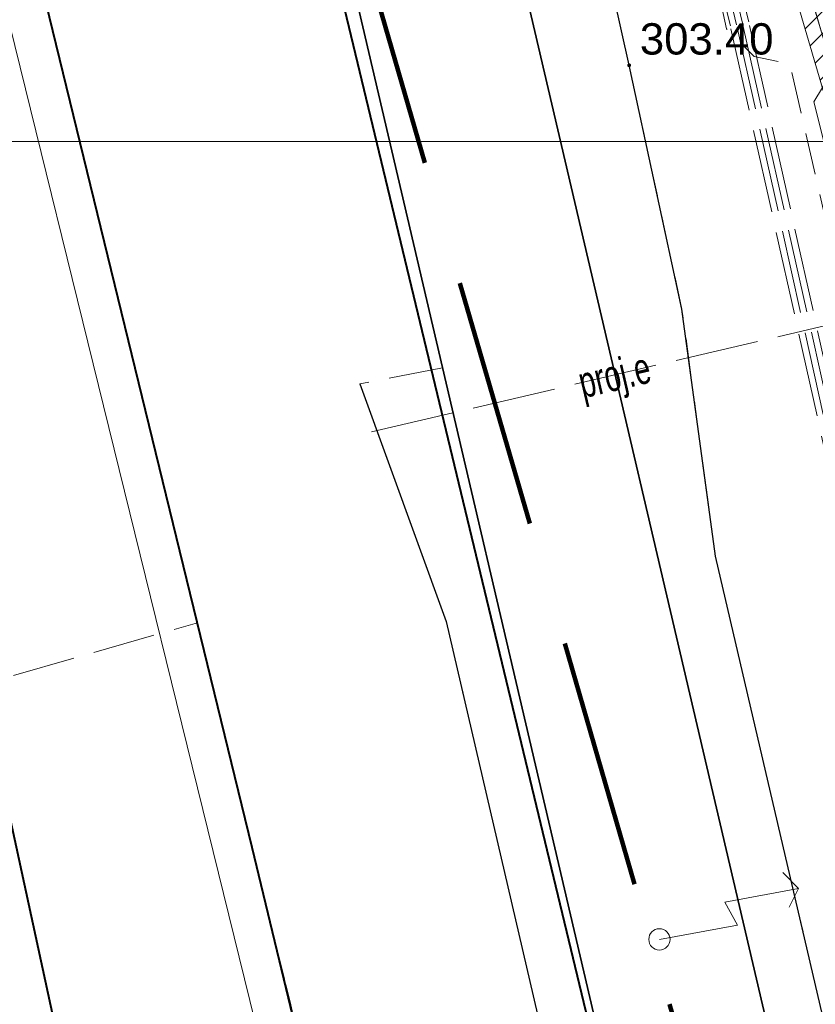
# Model space of a CAD drawing. Header units: metres. Extents: x 6567444 to 13135881, y 5574237 to 11149086.
# Tile 30 of 191: x 6567814 to 6567833, y 5574479 to 5574503. Entities that reach past the tile are written whole.
import ezdxf
from ezdxf.enums import TextEntityAlignment as Align

# ---------------------------------------------------------------- set-up
doc = ezdxf.new("R2010")
doc.units = ezdxf.units.M
for name, pattern in [('2.0_1.0', [3, 2, -1]), ('L_0_03', [1, 0.5, -0.5]), ('L_0_04', [1.5, 1, -0.5]), ('L_0_06', [2, 1.5, -0.5]), ('L_2_50', [2.5, 2, -0.5])]:
    doc.linetypes.add(name, pattern=pattern)
for name, color, linetype, lineweight in [('EGB_DzialkaEwidencyjna', 7, 'Continuous', 18), ('EGB_Klasouzytek', 92, 'Continuous', 18), ('EGB_KonturUzytkuGruntowego', 92, 'Continuous', 18), ('GES_InneUrzadzeniaTowarzyszace_P', 7, 'Continuous', 18), ('GES_PrzewodElektroenergetyczny', 1, 'Continuous', 18), ('GES_PrzewodElektroenergetyczny_Projektowany', 7, 'Continuous', 18), ('GES_PrzewodKanalizacyjny_Projektowany', 7, 'Continuous', 18), ('MP_LINIE_REGULAC', 135, 'Continuous', 40), ('OT_Komunikacja', 7, 'Continuous', 18), ('OTRS', 7, 'Continuous', 13), ('OTRS_O', 7, 'Continuous', 20), ('PARRA', 7, 'Continuous', 13), ('Z_ZAKRES', 214, 'Continuous', 90)]:
    doc.layers.add(name, color=color, linetype=linetype, lineweight=lineweight)
doc.layers.add('FORMA - Arch 01 - PZT 1 Strefy', color=7, linetype='Continuous')
doc.styles.add('BDOT', font='arial.ttf', dxfattribs={"width": 0.9})
doc.styles.get("Standard").update_dxf_attribs({"font": 'arial.ttf'})
doc.linetypes.add('MPNLZ', pattern='A,6,-2,[35,msgB.shx,S=0.016,R=0,X=-1,Y=0],6', length=14)
pattern_1 = [(45, (0, 0), (-0.265165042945, 0.265165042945), [])]

# ---------------------------------------------------------------- blocks, each defined once
blk = doc.blocks.new('other_SUPY')
at = {"color": 0, "linetype": 'Continuous', "lineweight": 18, "flags": 128}
for points in [[(-1.2, 7), (-2.1, 6.4)], [(0, 0), (0, 3.8), (-1.2, 3.4), (-1.2, 7)], [(-1.2, 7), (-0.4, 6.4)]]:
    blk.add_lwpolyline(points, dxfattribs=at)
at = {"color": 0, "linetype": 'Continuous', "lineweight": 18}
blk.add_circle((0, 0), 0.51, dxfattribs=at)
blk = doc.blocks.new('OTRS')
at = {"layer": 'OTRS', "color": 0, "lineweight": -3, "const_width": 0.09}
blk.add_lwpolyline([(-0.045, 0, 1), (0.045, 0, 1)], format="xyb", close=True, dxfattribs=at)
at = {"layer": 'OTRS_O', "color": 0, "style": 'BDOT'}
blk.add_attdef('RZEDNA', (0.514, 0.515), '', height=1.5, dxfattribs=at)
blk = doc.blocks.new('_MDCP')
at = {"layer": 'EGB_DzialkaEwidencyjna', "linetype": 'Continuous', "lineweight": 18}
for p, q in [((6567824.481, 5574464.633), (6567815.129, 5574502.867)), ((6567815.129, 5574502.867), (6567824.481, 5574464.633))]:
    blk.add_line(p, q, dxfattribs=at)
at = {"layer": 'EGB_Klasouzytek', "lineweight": 18}
for points in [[(6567799.496, 5574570.502), (6567805.83, 5574540.63), (6567812.91, 5574512.76), (6567813.39, 5574510.85), (6567815.07, 5574503.11), (6567824.54, 5574464.39), (6567837.97, 5574408.39), (6567843.288, 5574339.737)], [(6567843.288, 5574339.738), (6567840.22, 5574379.37), (6567837.97, 5574408.39), (6567824.54, 5574464.39), (6567815.07, 5574503.11), (6567813.39, 5574510.85), (6567812.91, 5574512.76), (6567809.64, 5574533.63), (6567810.66, 5574545.93), (6567811.96, 5574548.85), (6567814.7, 5574549.3), (6567819.81, 5574551.02), (6567841.64, 5574556.2), (6567848.19, 5574557.83), (6567849.51, 5574552.26), (6567830.11, 5574547.72), (6567829, 5574518.49), (6567851.37, 5574441.53), (6567857.95, 5574413.39), (6567862.49, 5574380.1), (6567864.17, 5574367.81), (6567869.98, 5574345.11), (6567862.17, 5574342.99), (6567862.141, 5574342.197)]]:
    blk.add_lwpolyline(points, dxfattribs=at)
at = {"layer": 'EGB_KonturUzytkuGruntowego', "linetype": 'L_0_03', "lineweight": 18}
for points in [[(6567799.496, 5574570.502), (6567805.83, 5574540.63), (6567812.91, 5574512.76), (6567813.39, 5574510.85), (6567815.07, 5574503.11), (6567824.54, 5574464.39), (6567837.97, 5574408.39), (6567840.22, 5574379.37), (6567843.288, 5574339.738)], [(6567843.288, 5574339.738), (6567840.22, 5574379.37), (6567837.97, 5574408.39), (6567824.54, 5574464.39), (6567815.07, 5574503.11), (6567813.39, 5574510.85), (6567812.91, 5574512.76), (6567809.64, 5574533.63), (6567810.66, 5574545.93), (6567811.96, 5574548.85), (6567814.7, 5574549.3), (6567819.81, 5574551.02), (6567841.64, 5574556.2), (6567848.19, 5574557.83), (6567849.51, 5574552.26), (6567830.11, 5574547.72), (6567829, 5574518.49), (6567851.37, 5574441.53), (6567857.95, 5574413.39), (6567862.49, 5574380.1), (6567864.17, 5574367.81), (6567869.98, 5574345.11), (6567862.17, 5574342.99), (6567862.141, 5574342.197)]]:
    blk.add_lwpolyline(points, dxfattribs=at)
at = {"layer": 'GES_PrzewodElektroenergetyczny', "color": 1, "linetype": 'Continuous', "lineweight": 18, "flags": 128}
blk.add_lwpolyline([(6567839.429, 5574557.634), (6567843.814, 5574538.959), (6567847.225, 5574531.413), (6567849.054, 5574530.594), (6567849.634, 5574529.929), (6567849.99, 5574528.845), (6567850.111, 5574525.986), (6567849.4, 5574523.295), (6567833.849, 5574501.642), (6567833.428, 5574500.948), (6567842.057, 5574466.646), (6567837.363, 5574465.727), (6567836.904, 5574465.072), (6567825.838, 5574462.038), (6567824.032, 5574462.668), (6567814.032, 5574503.304), (6567812.705, 5574511.261)], dxfattribs=at)
at = {"layer": 'GES_PrzewodElektroenergetyczny_Projektowany', "color": 1, "linetype": 'L_2_50', "lineweight": 18}
for points in [[(6567862.97, 5574345.7), (6567860.87, 5574363.89), (6567859.4, 5574369.85), (6567857.55, 5574384.66), (6567852.95, 5574407.66), (6567856.75, 5574413.96), (6567850.78, 5574439.79), (6567845.68, 5574439.84), (6567840.19, 5574462.85), (6567835.66, 5574481.07), (6567834.95, 5574484.54), (6567834.05, 5574490.99), (6567831.43, 5574502.77), (6567830.63, 5574506.04)], [(6567863.13, 5574345.65), (6567861.02, 5574363.92), (6567859.55, 5574369.88), (6567857.7, 5574384.68), (6567853.11, 5574407.63), (6567856.91, 5574413.93), (6567850.9, 5574439.94), (6567845.79, 5574439.99), (6567840.33, 5574462.89), (6567835.8, 5574481.1), (6567835.1, 5574484.56), (6567834.2, 5574491.02), (6567831.58, 5574502.8), (6567830.78, 5574506.07)], [(6567863.28, 5574345.6), (6567861.17, 5574363.95), (6567859.7, 5574369.91), (6567857.85, 5574384.71), (6567853.27, 5574407.6), (6567857.07, 5574413.91), (6567851.02, 5574440.09), (6567845.91, 5574440.13), (6567840.48, 5574462.92), (6567835.95, 5574481.13), (6567835.25, 5574484.59), (6567834.35, 5574491.04), (6567831.72, 5574502.84), (6567830.92, 5574506.11)], [(6567863.44, 5574345.55), (6567861.32, 5574363.97), (6567859.85, 5574369.93), (6567858, 5574384.73), (6567853.42, 5574407.58), (6567857.22, 5574413.88), (6567851.14, 5574440.24), (6567846.03, 5574440.28), (6567840.62, 5574462.96), (6567836.09, 5574481.17), (6567835.4, 5574484.61), (6567834.5, 5574491.07), (6567831.87, 5574502.87), (6567831.07, 5574506.14)]]:
    blk.add_lwpolyline(points, dxfattribs=at)
at = {"layer": 'GES_PrzewodElektroenergetyczny_Projektowany', "color": 1, "linetype": 'L_2_50', "lineweight": 18, "flags": 128}
blk.add_lwpolyline([(6567822.83, 5574493.04), (6567834.47, 5574495.77)], dxfattribs=at)
at = {"layer": 'GES_PrzewodKanalizacyjny_Projektowany', "color": 36, "linetype": 'L_0_06', "lineweight": 18}
blk.add_lwpolyline([(6567808.482, 5574485.546), (6567818.66, 5574488.47)], dxfattribs=at)
at = {"layer": 'MP_LINIE_REGULAC', "linetype": 'Continuous'}
for points in [[(6567936.85, 5574576.14), (6567822.725, 5574553.2), (6567807.758, 5574533.041), (6567819.961, 5574483.091), (6567828.37, 5574448.208)], [(6567837.155, 5574338.938), (6567830.301, 5574410.488), (6567815.244, 5574478.805), (6567809.616, 5574504.76)]]:
    blk.add_lwpolyline(points, dxfattribs=at)
at = {"layer": 'MP_LINIE_REGULAC', "linetype": 'MPNLZ', "flags": 128}
blk.add_lwpolyline([(6567850.203, 5574340.64), (6567845.014, 5574408.349), (6567815.314, 5574531.714), (6567826.921, 5574548.2), (6567848.668, 5574553.025)], dxfattribs=at)
at = {"layer": 'OT_Komunikacja', "color": 7, "linetype": 'Continuous', "lineweight": 25, "flags": 128}
for points in [[(6567856.09, 5574372.83), (6567857, 5574372.9), (6567856.31, 5574378.9), (6567855.79, 5574382.87), (6567855.18, 5574386.83), (6567854.51, 5574390.76), (6567853.78, 5574394.71), (6567853.05, 5574398.63), (6567852.19, 5574402.6), (6567849.76, 5574413.26), (6567845.96, 5574431.22), (6567840.92, 5574450.67), (6567838.96, 5574456.25), (6567831.07, 5574490.06), (6567830.27, 5574495.98), (6567829, 5574501.83), (6567827.92, 5574506.7)], [(6567822.55, 5574494.19), (6567824.62, 5574488.5), (6567832.48, 5574454.68), (6567833.14, 5574448.88)]]:
    blk.add_lwpolyline(points, dxfattribs=at)
at = {"layer": 'OT_Komunikacja', "color": 7, "linetype": 'Continuous', "lineweight": 35}
for points in [[(6567821.69, 5574506.72), (6567844.97, 5574407.21), (6567845.53, 5574404.75), (6567846.07, 5574402.32), (6567847.1, 5574397.41), (6567847.57, 5574394.98), (6567847.771, 5574393.56), (6567848.45, 5574390.06), (6567848.87, 5574387.58), (6567849.27, 5574385.1), (6567849.64, 5574382.63), (6567850, 5574380.17), (6567850.33, 5574377.66), (6567850.64, 5574375.19), (6567851.22, 5574370.13), (6567851.46, 5574367.75), (6567851.69, 5574365.27), (6567851.9, 5574362.77), (6567852.1, 5574360.28), (6567852.26, 5574357.8)], [(6567825.64, 5574507.36), (6567848.98, 5574407.6), (6567849.55, 5574405.16), (6567850.09, 5574402.71), (6567850.6, 5574400.27), (6567851.1, 5574397.82), (6567851.58, 5574395.37), (6567852.04, 5574392.91), (6567852.48, 5574390.43), (6567852.89, 5574387.97), (6567853.29, 5574385.49), (6567853.67, 5574383.03), (6567854.02, 5574380.55), (6567854.35, 5574378.08), (6567854.66, 5574375.6), (6567854.97, 5574373.1), (6567855.23, 5574370.61), (6567855.48, 5574368.14), (6567855.71, 5574365.66), (6567855.92, 5574363.17), (6567856.1, 5574360.65), (6567856.28, 5574358.16)]]:
    blk.add_lwpolyline(points, dxfattribs=at)
at = {"layer": 'OT_Komunikacja', "color": 7, "linetype": 'L_0_04', "lineweight": 18, "flags": 128}
blk.add_lwpolyline([(6567947.515, 5574455.698), (6567948.396, 5574450.424), (6567948.648, 5574448.732), (6567948.975, 5574446.476), (6567949.265, 5574444.281), (6567949.478, 5574440.508), (6567949.478, 5574438.827), (6567949.548, 5574436.345), (6567949.466, 5574434.494), (6567949.331, 5574431.506), (6567949.013, 5574428.567), (6567948.397, 5574424.452), (6567947.845, 5574421.592), (6567946.958, 5574417.848), (6567946.194, 5574415.206), (6567944.955, 5574411.463), (6567944.22, 5574409.565), (6567943.335, 5574407.431), (6567941.896, 5574404.446), (6567940.723, 5574402.331), (6567939.781, 5574400.677), (6567938.516, 5574398.665), (6567936.744, 5574396.084), (6567934.465, 5574393.243), (6567932.327, 5574390.844), (6567928.971, 5574387.543), (6567926.7, 5574385.54), (6567925.032, 5574384.195), (6567923.337, 5574382.935), (6567920.797, 5574381.179), (6567917.606, 5574379.366), (6567914.527, 5574377.737), (6567911.816, 5574376.502), (6567909.558, 5574375.579), (6567907.269, 5574374.816), (6567903.606, 5574373.672), (6567899.382, 5574372.528), (6567894.891, 5574371.274), (6567878.894, 5574366.917), (6567867.949, 5574363.87), (6567863.154, 5574362.61), (6567857.11, 5574361.35), (6567856.863, 5574364.456), (6567856.582, 5574368.039), (6567856.09, 5574372.83), (6567857, 5574372.9), (6567856.31, 5574378.9), (6567855.79, 5574382.87), (6567855.18, 5574386.83), (6567854.51, 5574390.76), (6567853.78, 5574394.71), (6567853.05, 5574398.63), (6567852.19, 5574402.6), (6567849.76, 5574413.26), (6567849.89, 5574414.22), (6567851.83, 5574414.67), (6567851.37, 5574416.66), (6567854.58, 5574417.42), (6567850.88, 5574432.39), (6567845.96, 5574431.22), (6567840.92, 5574450.67), (6567838.96, 5574456.25), (6567831.07, 5574490.06), (6567830.27, 5574495.98), (6567829, 5574501.83), (6567827.92, 5574506.7), (6567826.86, 5574511.56), (6567826.08, 5574515.52), (6567825.4, 5574519.47), (6567824.95, 5574522.44), (6567824.5, 5574526.43), (6567824.25, 5574529.43), (6567824.08, 5574532.42), (6567824.01, 5574536.4), (6567824.25, 5574539.41), (6567825.44, 5574545.29), (6567826.09, 5574547.18), (6567826.92, 5574548.98), (6567827.87, 5574550.71), (6567829, 5574552.37), (6567849.24, 5574556.86), (6567847.84, 5574562.43), (6567850.42, 5574563.07), (6567851, 5574562.82), (6567857.08, 5574558.64), (6567878.36, 5574563.51), (6567907.32, 5574570.28), (6567907.73, 5574567.88), (6567878.94, 5574561.2), (6567857.62, 5574556.33), (6567833.07, 5574550.68), (6567832.17, 5574550.48), (6567830.79, 5574549.8), (6567829.67, 5574548.79), (6567828.68, 5574547.02), (6567827.68, 5574544.22), (6567827.06, 5574541.37), (6567826.61, 5574538.33), (6567826.47, 5574535.3), (6567826.62, 5574531.27), (6567826.93, 5574527.32), (6567827.29, 5574523.8), (6567827.81, 5574520.34), (6567828.64, 5574515.44), (6567829.22, 5574512.47), (6567831.34, 5574502.7), (6567832, 5574502.04), (6567832.86, 5574501.86), (6567835.48, 5574490.39), (6567838.69, 5574476.72), (6567840.94, 5574477.22), (6567842.1, 5574472.29), (6567839.84, 5574471.76), (6567843.24, 5574457.14), (6567846.41, 5574443.89), (6567846.82, 5574442.27), (6567847.04, 5574441.61), (6567847.42, 5574441.08), (6567847.97, 5574440.71), (6567848.63, 5574440.56), (6567849.32, 5574440.61), (6567851.19, 5574441.04), (6567854.02, 5574429.39), (6567857.72, 5574414.07), (6567855.38, 5574413.53), (6567854.43, 5574412.7), (6567853.63, 5574411.68), (6567853.17, 5574410.72), (6567853.12, 5574409.71), (6567854.26, 5574404.84), (6567855.51, 5574399), (6567857.01, 5574391.2), (6567857.79, 5574386.18), (6567858.35, 5574382.21), (6567859.02, 5574377.27), (6567859.909, 5574368.887), (6567860.055, 5574367.78), (6567860.402, 5574366.895), (6567861.348, 5574365.757), (6567862.743, 5574365.112), (6567863.812, 5574364.983), (6567864.873, 5574365.082), (6567875.385, 5574368.045), (6567887.169, 5574371.344), (6567894.86, 5574373.433), (6567904.193, 5574375.979), (6567909.986, 5574377.842), (6567913.714, 5574379.575), (6567916.29, 5574380.93), (6567919.833, 5574382.929), (6567921.94, 5574384.465), (6567924.837, 5574386.597), (6567926.974, 5574388.488), (6567928.91, 5574390.273), (6567932.797, 5574394.443), (6567936.263, 5574399.014), (6567938.789, 5574403.047), (6567940.719, 5574406.619), (6567942.6, 5574410.97), (6567944.237, 5574415.951), (6567945.095, 5574418.932), (6567946.005, 5574422.667), (6567946.916, 5574428.255), (6567947.357, 5574433.537), (6567947.446, 5574438.626), (6567947.184, 5574444.294), (6567946.685, 5574448.233), (6567946.054, 5574452.175), (6567945.029, 5574458.386), (6567942.856, 5574469.729), (6567945.871, 5574465.435)], close=True, dxfattribs=at)
at = {"layer": 'OT_Komunikacja', "color": 7, "linetype": 'L_0_06', "lineweight": 18, "flags": 128}
blk.add_lwpolyline([(6567824.531, 5574494.574), (6567833.484, 5574456.306), (6567835.155, 5574449.164), (6567833.14, 5574448.88), (6567832.48, 5574454.68), (6567824.62, 5574488.5), (6567822.55, 5574494.19)], close=True, dxfattribs=at)
at = {"layer": 'PARRA'}
for points in [[(6567600, 5574500), (6567600, 5574750), (6568000, 5574750), (6568000, 5574500)], [(6567600, 5574250), (6567600, 5574500), (6568000, 5574500), (6568000, 5574250)]]:
    blk.add_lwpolyline(points, close=True, dxfattribs=at)
at = {"layer": 'Z_ZAKRES', "linetype": '2.0_1.0', "lineweight": 140, "ltscale": 3}
blk.add_lwpolyline([(6567820.407, 5574555.719), (6567847.232, 5574561.997), (6567929.356, 5574581.206), (6567956.443, 5574443.911), (6567955.827, 5574425.481), (6567951.015, 5574407.07), (6567933.777, 5574381.866), (6567907.312, 5574367.318), (6567855.739, 5574355.65), (6567852.582, 5574378.747), (6567848.105, 5574411.572), (6567841.693, 5574438.994), (6567818.946, 5574517.253)], close=True, dxfattribs=at)
at = {"layer": 'GES_InneUrzadzeniaTowarzyszace_P', "linetype": 'Continuous', "xscale": 0.4999999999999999, "yscale": 0.4999999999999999, "zscale": 0.5, "rotation": 280.3277182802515}
blk.add_blockref('other_SUPY', (6567829.73, 5574480.88), dxfattribs=at)
at = {"layer": 'OTRS', "xscale": 0.5, "yscale": 0.5, "zscale": 0.5}
blk.add_blockref('OTRS', (6567829.003, 5574501.827, 303.404), dxfattribs=at).add_auto_attribs({'RZEDNA': '303.40'})
at = {"layer": 'GES_PrzewodElektroenergetyczny_Projektowany', "color": 1, "lineweight": 15, "width": 0.66}
blk.add_text('proj.e', height=0.75, rotation=-346.8, dxfattribs=at).set_placement((6567828.65, 5574494.405), align=Align.MIDDLE_CENTER)
blk = doc.blocks.new('PR1183 Chorzów Metalowców V09_TT')
at = {"layer": 'FORMA - Arch 01 - PZT 1 Strefy', "linetype": 'Continuous', "lineweight": 0, "true_color": 0x577933}
h = blk.add_hatch(dxfattribs=at)
h.set_pattern_fill('ANSI31', color=77, scale=3, style=0)
h.set_pattern_definition(pattern_1)
h.paths.add_polyline_path([(6567829, 5574517.24), (6567842.398, 5574471.118), (6567844.165, 5574471.632), (6567846.931, 5574462.111), (6567846.967, 5574484.472), (6567835.736, 5574536.73), (6567846.642, 5574539.074), (6567844.864, 5574547.35), (6567918.571, 5574563.191), (6567935.605, 5574483.933), (6567930.975, 5574476.768), (6567931.227, 5574475.595), (6567933.57, 5574476.098, 0.216609), (6567938.884, 5574480.085), (6567921.55, 5574567.86), (6567849.267, 5574550.953), (6567830.11, 5574546.47)])
blk = doc.blocks.new('GE.I.6640.1.468.2024_MDCP_dodatkowe pomiary_12.03.2026')
at = {"layer": 'EGB_DzialkaEwidencyjna', "linetype": 'Continuous', "lineweight": 18}
for p, q in [((6567824.481, 5574464.633), (6567815.129, 5574502.867)), ((6567815.129, 5574502.867), (6567824.481, 5574464.633))]:
    blk.add_line(p, q, dxfattribs=at)
at = {"layer": 'EGB_Klasouzytek', "lineweight": 18}
for points in [[(6567799.496, 5574570.502), (6567805.83, 5574540.63), (6567812.91, 5574512.76), (6567813.39, 5574510.85), (6567815.07, 5574503.11), (6567824.54, 5574464.39), (6567837.97, 5574408.39), (6567843.288, 5574339.737)], [(6567843.288, 5574339.738), (6567840.22, 5574379.37), (6567837.97, 5574408.39), (6567824.54, 5574464.39), (6567815.07, 5574503.11), (6567813.39, 5574510.85), (6567812.91, 5574512.76), (6567809.64, 5574533.63), (6567810.66, 5574545.93), (6567811.96, 5574548.85), (6567814.7, 5574549.3), (6567819.81, 5574551.02), (6567841.64, 5574556.2), (6567848.19, 5574557.83), (6567849.51, 5574552.26), (6567830.11, 5574547.72), (6567829, 5574518.49), (6567851.37, 5574441.53), (6567857.95, 5574413.39), (6567862.49, 5574380.1), (6567864.17, 5574367.81), (6567869.98, 5574345.11), (6567862.17, 5574342.99), (6567862.141, 5574342.197)]]:
    blk.add_lwpolyline(points, dxfattribs=at)
at = {"layer": 'EGB_KonturUzytkuGruntowego', "linetype": 'L_0_03', "lineweight": 18}
for points in [[(6567799.496, 5574570.502), (6567805.83, 5574540.63), (6567812.91, 5574512.76), (6567813.39, 5574510.85), (6567815.07, 5574503.11), (6567824.54, 5574464.39), (6567837.97, 5574408.39), (6567840.22, 5574379.37), (6567843.288, 5574339.738)], [(6567843.288, 5574339.738), (6567840.22, 5574379.37), (6567837.97, 5574408.39), (6567824.54, 5574464.39), (6567815.07, 5574503.11), (6567813.39, 5574510.85), (6567812.91, 5574512.76), (6567809.64, 5574533.63), (6567810.66, 5574545.93), (6567811.96, 5574548.85), (6567814.7, 5574549.3), (6567819.81, 5574551.02), (6567841.64, 5574556.2), (6567848.19, 5574557.83), (6567849.51, 5574552.26), (6567830.11, 5574547.72), (6567829, 5574518.49), (6567851.37, 5574441.53), (6567857.95, 5574413.39), (6567862.49, 5574380.1), (6567864.17, 5574367.81), (6567869.98, 5574345.11), (6567862.17, 5574342.99), (6567862.141, 5574342.197)]]:
    blk.add_lwpolyline(points, dxfattribs=at)
at = {"layer": 'GES_PrzewodElektroenergetyczny', "color": 1, "linetype": 'Continuous', "lineweight": 18, "flags": 128}
blk.add_lwpolyline([(6567839.429, 5574557.634), (6567843.814, 5574538.959), (6567847.225, 5574531.413), (6567849.054, 5574530.594), (6567849.634, 5574529.929), (6567849.99, 5574528.845), (6567850.111, 5574525.986), (6567849.4, 5574523.295), (6567833.849, 5574501.642), (6567833.428, 5574500.948), (6567842.057, 5574466.646), (6567837.363, 5574465.727), (6567836.904, 5574465.072), (6567825.838, 5574462.038), (6567824.032, 5574462.668), (6567814.032, 5574503.304), (6567812.705, 5574511.261)], dxfattribs=at)
at = {"layer": 'GES_PrzewodElektroenergetyczny_Projektowany', "color": 1, "linetype": 'L_2_50', "lineweight": 18}
for points in [[(6567862.97, 5574345.7), (6567860.87, 5574363.89), (6567859.4, 5574369.85), (6567857.55, 5574384.66), (6567852.95, 5574407.66), (6567856.75, 5574413.96), (6567850.78, 5574439.79), (6567845.68, 5574439.84), (6567840.19, 5574462.85), (6567835.66, 5574481.07), (6567834.95, 5574484.54), (6567834.05, 5574490.99), (6567831.43, 5574502.77), (6567830.63, 5574506.04)], [(6567863.13, 5574345.65), (6567861.02, 5574363.92), (6567859.55, 5574369.88), (6567857.7, 5574384.68), (6567853.11, 5574407.63), (6567856.91, 5574413.93), (6567850.9, 5574439.94), (6567845.79, 5574439.99), (6567840.33, 5574462.89), (6567835.8, 5574481.1), (6567835.1, 5574484.56), (6567834.2, 5574491.02), (6567831.58, 5574502.8), (6567830.78, 5574506.07)], [(6567863.28, 5574345.6), (6567861.17, 5574363.95), (6567859.7, 5574369.91), (6567857.85, 5574384.71), (6567853.27, 5574407.6), (6567857.07, 5574413.91), (6567851.02, 5574440.09), (6567845.91, 5574440.13), (6567840.48, 5574462.92), (6567835.95, 5574481.13), (6567835.25, 5574484.59), (6567834.35, 5574491.04), (6567831.72, 5574502.84), (6567830.92, 5574506.11)], [(6567863.44, 5574345.55), (6567861.32, 5574363.97), (6567859.85, 5574369.93), (6567858, 5574384.73), (6567853.42, 5574407.58), (6567857.22, 5574413.88), (6567851.14, 5574440.24), (6567846.03, 5574440.28), (6567840.62, 5574462.96), (6567836.09, 5574481.17), (6567835.4, 5574484.61), (6567834.5, 5574491.07), (6567831.87, 5574502.87), (6567831.07, 5574506.14)]]:
    blk.add_lwpolyline(points, dxfattribs=at)
at = {"layer": 'GES_PrzewodElektroenergetyczny_Projektowany', "color": 1, "linetype": 'L_2_50', "lineweight": 18, "flags": 128}
blk.add_lwpolyline([(6567822.83, 5574493.04), (6567834.47, 5574495.77)], dxfattribs=at)
at = {"layer": 'GES_PrzewodKanalizacyjny_Projektowany', "color": 36, "linetype": 'L_0_06', "lineweight": 18}
blk.add_lwpolyline([(6567808.482, 5574485.546), (6567818.66, 5574488.47)], dxfattribs=at)
at = {"layer": 'MP_LINIE_REGULAC', "linetype": 'Continuous'}
for points in [[(6567936.85, 5574576.14), (6567822.725, 5574553.2), (6567807.758, 5574533.041), (6567819.961, 5574483.091), (6567828.37, 5574448.208)], [(6567837.155, 5574338.938), (6567830.301, 5574410.488), (6567815.244, 5574478.805), (6567809.616, 5574504.76)]]:
    blk.add_lwpolyline(points, dxfattribs=at)
at = {"layer": 'MP_LINIE_REGULAC', "linetype": 'MPNLZ', "flags": 128}
blk.add_lwpolyline([(6567850.203, 5574340.64), (6567845.014, 5574408.349), (6567815.314, 5574531.714), (6567826.921, 5574548.2), (6567848.668, 5574553.025)], dxfattribs=at)
at = {"layer": 'OT_Komunikacja', "color": 7, "linetype": 'Continuous', "lineweight": 25, "flags": 128}
for points in [[(6567856.09, 5574372.83), (6567857, 5574372.9), (6567856.31, 5574378.9), (6567855.79, 5574382.87), (6567855.18, 5574386.83), (6567854.51, 5574390.76), (6567853.78, 5574394.71), (6567853.05, 5574398.63), (6567852.19, 5574402.6), (6567849.76, 5574413.26), (6567845.96, 5574431.22), (6567840.92, 5574450.67), (6567838.96, 5574456.25), (6567831.07, 5574490.06), (6567830.27, 5574495.98), (6567829, 5574501.83), (6567827.92, 5574506.7)], [(6567822.55, 5574494.19), (6567824.62, 5574488.5), (6567832.48, 5574454.68), (6567833.14, 5574448.88)]]:
    blk.add_lwpolyline(points, dxfattribs=at)
at = {"layer": 'OT_Komunikacja', "color": 7, "linetype": 'Continuous', "lineweight": 35}
for points in [[(6567821.69, 5574506.72), (6567844.97, 5574407.21), (6567845.53, 5574404.75), (6567846.07, 5574402.32), (6567847.1, 5574397.41), (6567847.57, 5574394.98), (6567847.771, 5574393.56), (6567848.45, 5574390.06), (6567848.87, 5574387.58), (6567849.27, 5574385.1), (6567849.64, 5574382.63), (6567850, 5574380.17), (6567850.33, 5574377.66), (6567850.64, 5574375.19), (6567851.22, 5574370.13), (6567851.46, 5574367.75), (6567851.69, 5574365.27), (6567851.9, 5574362.77), (6567852.1, 5574360.28), (6567852.26, 5574357.8)], [(6567825.64, 5574507.36), (6567848.98, 5574407.6), (6567849.55, 5574405.16), (6567850.09, 5574402.71), (6567850.6, 5574400.27), (6567851.1, 5574397.82), (6567851.58, 5574395.37), (6567852.04, 5574392.91), (6567852.48, 5574390.43), (6567852.89, 5574387.97), (6567853.29, 5574385.49), (6567853.67, 5574383.03), (6567854.02, 5574380.55), (6567854.35, 5574378.08), (6567854.66, 5574375.6), (6567854.97, 5574373.1), (6567855.23, 5574370.61), (6567855.48, 5574368.14), (6567855.71, 5574365.66), (6567855.92, 5574363.17), (6567856.1, 5574360.65), (6567856.28, 5574358.16)]]:
    blk.add_lwpolyline(points, dxfattribs=at)
at = {"layer": 'OT_Komunikacja', "color": 7, "linetype": 'L_0_04', "lineweight": 18, "flags": 128}
blk.add_lwpolyline([(6567947.515, 5574455.698), (6567948.396, 5574450.424), (6567948.648, 5574448.732), (6567948.975, 5574446.476), (6567949.265, 5574444.281), (6567949.478, 5574440.508), (6567949.478, 5574438.827), (6567949.548, 5574436.345), (6567949.466, 5574434.494), (6567949.331, 5574431.506), (6567949.013, 5574428.567), (6567948.397, 5574424.452), (6567947.845, 5574421.592), (6567946.958, 5574417.848), (6567946.194, 5574415.206), (6567944.955, 5574411.463), (6567944.22, 5574409.565), (6567943.335, 5574407.431), (6567941.896, 5574404.446), (6567940.723, 5574402.331), (6567939.781, 5574400.677), (6567938.516, 5574398.665), (6567936.744, 5574396.084), (6567934.465, 5574393.243), (6567932.327, 5574390.844), (6567928.971, 5574387.543), (6567926.7, 5574385.54), (6567925.032, 5574384.195), (6567923.337, 5574382.935), (6567920.797, 5574381.179), (6567917.606, 5574379.366), (6567914.527, 5574377.737), (6567911.816, 5574376.502), (6567909.558, 5574375.579), (6567907.269, 5574374.816), (6567903.606, 5574373.672), (6567899.382, 5574372.528), (6567894.891, 5574371.274), (6567878.894, 5574366.917), (6567867.949, 5574363.87), (6567863.154, 5574362.61), (6567857.11, 5574361.35), (6567856.863, 5574364.456), (6567856.582, 5574368.039), (6567856.09, 5574372.83), (6567857, 5574372.9), (6567856.31, 5574378.9), (6567855.79, 5574382.87), (6567855.18, 5574386.83), (6567854.51, 5574390.76), (6567853.78, 5574394.71), (6567853.05, 5574398.63), (6567852.19, 5574402.6), (6567849.76, 5574413.26), (6567849.89, 5574414.22), (6567851.83, 5574414.67), (6567851.37, 5574416.66), (6567854.58, 5574417.42), (6567850.88, 5574432.39), (6567845.96, 5574431.22), (6567840.92, 5574450.67), (6567838.96, 5574456.25), (6567831.07, 5574490.06), (6567830.27, 5574495.98), (6567829, 5574501.83), (6567827.92, 5574506.7), (6567826.86, 5574511.56), (6567826.08, 5574515.52), (6567825.4, 5574519.47), (6567824.95, 5574522.44), (6567824.5, 5574526.43), (6567824.25, 5574529.43), (6567824.08, 5574532.42), (6567824.01, 5574536.4), (6567824.25, 5574539.41), (6567825.44, 5574545.29), (6567826.09, 5574547.18), (6567826.92, 5574548.98), (6567827.87, 5574550.71), (6567829, 5574552.37), (6567849.24, 5574556.86), (6567847.84, 5574562.43), (6567850.42, 5574563.07), (6567851, 5574562.82), (6567857.08, 5574558.64), (6567878.36, 5574563.51), (6567907.32, 5574570.28), (6567907.73, 5574567.88), (6567878.94, 5574561.2), (6567857.62, 5574556.33), (6567833.07, 5574550.68), (6567832.17, 5574550.48), (6567830.79, 5574549.8), (6567829.67, 5574548.79), (6567828.68, 5574547.02), (6567827.68, 5574544.22), (6567827.06, 5574541.37), (6567826.61, 5574538.33), (6567826.47, 5574535.3), (6567826.62, 5574531.27), (6567826.93, 5574527.32), (6567827.29, 5574523.8), (6567827.81, 5574520.34), (6567828.64, 5574515.44), (6567829.22, 5574512.47), (6567831.34, 5574502.7), (6567832, 5574502.04), (6567832.86, 5574501.86), (6567835.48, 5574490.39), (6567838.69, 5574476.72), (6567840.94, 5574477.22), (6567842.1, 5574472.29), (6567839.84, 5574471.76), (6567843.24, 5574457.14), (6567846.41, 5574443.89), (6567846.82, 5574442.27), (6567847.04, 5574441.61), (6567847.42, 5574441.08), (6567847.97, 5574440.71), (6567848.63, 5574440.56), (6567849.32, 5574440.61), (6567851.19, 5574441.04), (6567854.02, 5574429.39), (6567857.72, 5574414.07), (6567855.38, 5574413.53), (6567854.43, 5574412.7), (6567853.63, 5574411.68), (6567853.17, 5574410.72), (6567853.12, 5574409.71), (6567854.26, 5574404.84), (6567855.51, 5574399), (6567857.01, 5574391.2), (6567857.79, 5574386.18), (6567858.35, 5574382.21), (6567859.02, 5574377.27), (6567859.909, 5574368.887), (6567860.055, 5574367.78), (6567860.402, 5574366.895), (6567861.348, 5574365.757), (6567862.743, 5574365.112), (6567863.812, 5574364.983), (6567864.873, 5574365.082), (6567875.385, 5574368.045), (6567887.169, 5574371.344), (6567894.86, 5574373.433), (6567904.193, 5574375.979), (6567909.986, 5574377.842), (6567913.714, 5574379.575), (6567916.29, 5574380.93), (6567919.833, 5574382.929), (6567921.94, 5574384.465), (6567924.837, 5574386.597), (6567926.974, 5574388.488), (6567928.91, 5574390.273), (6567932.797, 5574394.443), (6567936.263, 5574399.014), (6567938.789, 5574403.047), (6567940.719, 5574406.619), (6567942.6, 5574410.97), (6567944.237, 5574415.951), (6567945.095, 5574418.932), (6567946.005, 5574422.667), (6567946.916, 5574428.255), (6567947.357, 5574433.537), (6567947.446, 5574438.626), (6567947.184, 5574444.294), (6567946.685, 5574448.233), (6567946.054, 5574452.175), (6567945.029, 5574458.386), (6567942.856, 5574469.729), (6567945.871, 5574465.435)], close=True, dxfattribs=at)
at = {"layer": 'OT_Komunikacja', "color": 7, "linetype": 'L_0_06', "lineweight": 18, "flags": 128}
blk.add_lwpolyline([(6567824.531, 5574494.574), (6567833.484, 5574456.306), (6567835.155, 5574449.164), (6567833.14, 5574448.88), (6567832.48, 5574454.68), (6567824.62, 5574488.5), (6567822.55, 5574494.19)], close=True, dxfattribs=at)
at = {"layer": 'PARRA'}
for points in [[(6567600, 5574500), (6567600, 5574750), (6568000, 5574750), (6568000, 5574500)], [(6567600, 5574250), (6567600, 5574500), (6568000, 5574500), (6568000, 5574250)]]:
    blk.add_lwpolyline(points, close=True, dxfattribs=at)
at = {"layer": 'Z_ZAKRES', "linetype": '2.0_1.0', "lineweight": 140, "ltscale": 3}
blk.add_lwpolyline([(6567820.407, 5574555.719), (6567847.232, 5574561.997), (6567929.356, 5574581.206), (6567956.443, 5574443.911), (6567955.827, 5574425.481), (6567951.015, 5574407.07), (6567933.777, 5574381.866), (6567907.312, 5574367.318), (6567855.739, 5574355.65), (6567852.582, 5574378.747), (6567848.105, 5574411.572), (6567841.693, 5574438.994), (6567818.946, 5574517.253)], close=True, dxfattribs=at)
at = {"layer": 'GES_InneUrzadzeniaTowarzyszace_P', "linetype": 'Continuous', "xscale": 0.4999999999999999, "yscale": 0.4999999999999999, "zscale": 0.5, "rotation": 280.3277182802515}
blk.add_blockref('other_SUPY', (6567829.73, 5574480.88), dxfattribs=at)
at = {"layer": 'OTRS', "xscale": 0.5, "yscale": 0.5, "zscale": 0.5}
blk.add_blockref('OTRS', (6567829.003, 5574501.827, 303.404), dxfattribs=at).add_auto_attribs({'RZEDNA': '303.40'})
at = {"layer": 'GES_PrzewodElektroenergetyczny_Projektowany', "color": 1, "lineweight": 15, "width": 0.66}
blk.add_text('proj.e', height=0.75, rotation=-346.8, dxfattribs=at).set_placement((6567828.65, 5574494.405), align=Align.MIDDLE_CENTER)

msp = doc.modelspace()

# ---------------------------------------------------------------- block references
at = {"layer": 'Defpoints'}
msp.add_blockref('GE.I.6640.1.468.2024_MDCP_dodatkowe pomiary_12.03.2026', (0, 0), dxfattribs=at)

# ---------------------------------------------------------------- next in the draw order: block references
msp.add_blockref('PR1183 Chorzów Metalowców V09_TT', (0, 1.25))

# ---------------------------------------------------------------- next in the draw order: block references
msp.add_blockref('_MDCP', (0, 0))

# ---------------------------------------------------------------- next in the draw order: hatches: boundary and pattern name
at = {"layer": 'FORMA - Arch 01 - PZT 1 Strefy', "linetype": 'Continuous', "lineweight": 0, "true_color": 0x577933}
h = msp.add_hatch(dxfattribs=at)
h.set_pattern_fill('ANSI31', color=77, scale=3, style=0)
h.set_pattern_definition(pattern_1)
h.paths.add_polyline_path([(6567829, 5574517.24), (6567842.398, 5574471.118), (6567844.165, 5574471.632), (6567846.931, 5574462.111), (6567846.967, 5574484.472), (6567835.736, 5574536.73), (6567846.642, 5574539.074), (6567844.864, 5574547.35), (6567918.571, 5574563.191), (6567935.605, 5574483.933), (6567930.975, 5574476.768), (6567931.227, 5574475.595), (6567933.57, 5574476.098, 0.216609), (6567938.884, 5574480.085), (6567921.55, 5574567.86), (6567849.267, 5574550.953), (6567830.11, 5574546.47)])

# ---------------------------------------------------------------- next in the draw order: linework, layer by layer
at = {"layer": 'FORMA - Arch 01 - PZT 1 Strefy', "color": 71, "linetype": 'Continuous', "lineweight": 13, "true_color": 0xaff266}
msp.add_line((6567829, 5574517.24), (6567842.398, 5574471.118), dxfattribs=at)

doc.saveas('drawing.dxf')
